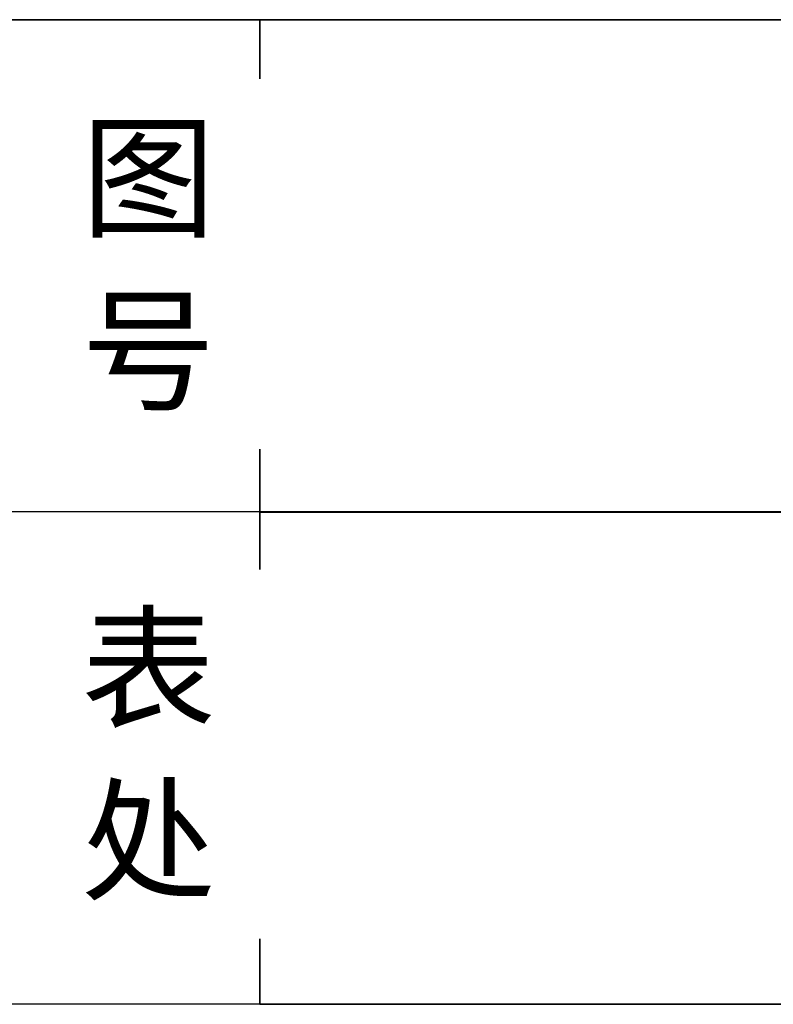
# Model space of a CAD drawing. Header units: millimetres. Extents: x -47 to 199, y -56 to 203.
# Tile 33 of 157: x 144 to 156, y -41 to -25. Entities that reach past the tile are written whole.
import ezdxf

# ---------------------------------------------------------------- set-up
doc = ezdxf.new("R2010")
doc.units = ezdxf.units.MM
doc.header["$LTSCALE"] = 1.21
doc.header["$MEASUREMENT"] = 0
doc.layers.add('____-____46_DXF_FORMAT', color=7, linetype='CONTINUOUS')
doc.styles.add('TEXTSTYLE_2', font='simsun.ttc')

msp = doc.modelspace()

# ---------------------------------------------------------------- linework, layer by layer
at = {"layer": '____-____46_DXF_FORMAT', "color": 4, "linetype": 'Continuous'}
for p, q in [((44.191, -25.221), (182.994, -25.221)), ((182.994, -25.221), (137.96, -25.221)), ((147.784, -25.221), (147.784, -40.74)), ((147.784, -32.98), (147.784, -25.225)), ((147.784, -25.225), (182.989, -25.225)), ((182.994, -32.98), (112.982, -32.98)), ((147.784, -32.98), (182.989, -32.98)), ((147.784, -40.74), (147.784, -32.984)), ((147.784, -32.984), (182.989, -32.984)), ((182.994, -40.74), (44.191, -40.74)), ((147.784, -40.74), (182.989, -40.74))]:
    msp.add_line(p, q, dxfattribs=at)

# ---------------------------------------------------------------- texts
at = {"layer": '____-____46_DXF_FORMAT', "color": 4, "linetype": 'Continuous', "char_height": 1.552, "width": 2.32796, "attachment_point": 1, "line_spacing_factor": 0.9, "style": 'TEXTSTYLE_2', "bg_fill": 2}
for s, insert in [('图', (144.968, -26.933)), ('号', (144.968, -29.662)), ('表', (144.968, -34.668)), ('处', (144.968, -37.38))]:
    msp.add_mtext(s, dxfattribs=dict(at, insert=insert))

doc.saveas('drawing.dxf')
